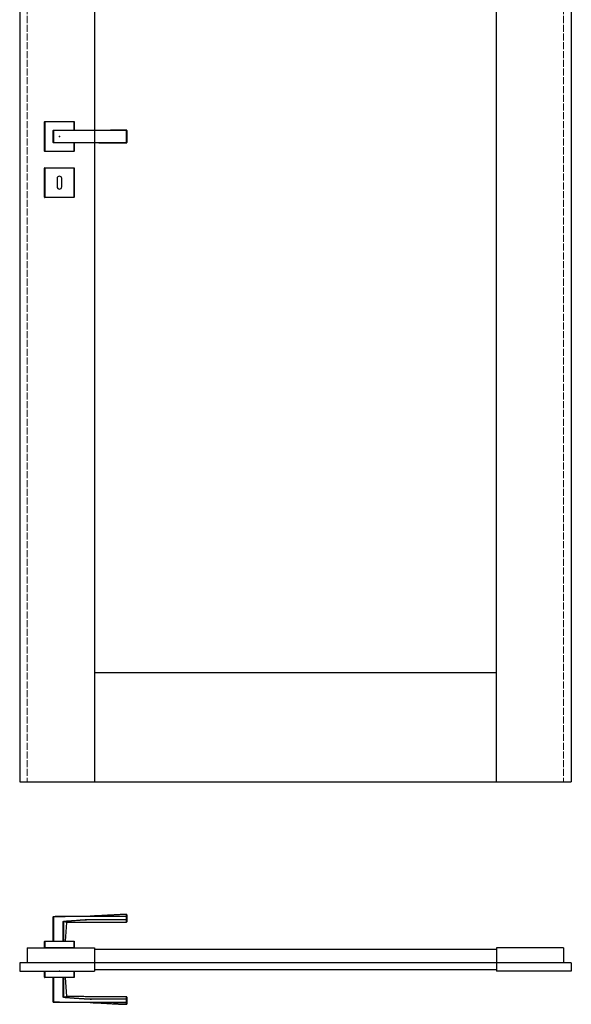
# Model space of a CAD drawing. Header units: millimetres. Extents: x 344 to 12988, y -381 to 2993.
# Tile 5 of 8: x 9044 to 9988, y -381 to 1306. Entities that reach past the tile are written whole.
import ezdxf

# ---------------------------------------------------------------- set-up
doc = ezdxf.new("R2010")
doc.units = ezdxf.units.MM
doc.linetypes.add('ACAD_ISO02W100', pattern=[15, 12, -3])
doc.layers.add('f-główna', color=7, linetype='Continuous')
doc.layers.add('f-kreskowa', color=4, linetype='ACAD_ISO02W100', lineweight=15)

msp = doc.modelspace()

# ---------------------------------------------------------------- linework, layer by layer
at = {"linetype": 'Continuous'}
for p, q in [((9086.1, 1080.5), (9086.1, 1130.5)), ((9086.6, 1130.5), (9086.1, 1130.5)), ((9086.6, 1131), (9086.6, 1130.5)), ((9086.6, 1131), (9136.6, 1131)), ((9086.6, 1130.5), (9086.6, 1080.5)), ((9136.6, 1130.5), (9086.6, 1130.5)), ((9136.6, 1131), (9136.6, 1130.5)), ((9137.1, 1130.5), (9136.6, 1130.5)), ((9136.6, 1116.5), (9136.6, 1130.5)), ((9137.1, 1130.5), (9137.1, 1116.5)), ((9086.1, 1080.5), (9086.6, 1080.5)), ((9086.6, 1080.5), (9086.6, 1080)), ((9086.6, 1080.5), (9136.6, 1080.5)), ((9136.6, 1080), (9086.6, 1080)), ((9136.6, 1080.5), (9136.6, 1094.5)), ((9137.1, 1080.5), (9136.6, 1080.5)), ((9136.6, 1080), (9136.6, 1080.5)), ((9137.1, 1094.5), (9137.1, 1080.5)), ((9086.1, 1051.5), (9086.6, 1051.5)), ((9086.1, 1001.5), (9086.1, 1051.5)), ((9086.6, 1052), (9086.6, 1051.5)), ((9086.6, 1052), (9136.6, 1052)), ((9136.6, 1051.5), (9086.6, 1051.5)), ((9086.6, 1051.5), (9086.6, 1001.5)), ((9136.6, 1052), (9136.6, 1051.5)), ((9136.6, 1001.5), (9136.6, 1051.5)), ((9137.1, 1051.5), (9136.6, 1051.5)), ((9137.1, 1051.5), (9137.1, 1001.5)), ((9107.6, 1033.5), (9107.6, 1019.5)), ((9115.6, 1019.5), (9115.6, 1033.5)), ((9086.1, 1001.5), (9086.6, 1001.5)), ((9086.6, 1001.5), (9086.6, 1001)), ((9086.6, 1001.5), (9136.6, 1001.5)), ((9136.6, 1001), (9086.6, 1001)), ((9136.6, 1001), (9136.6, 1001.5)), ((9136.6, 1001.5), (9137.1, 1001.5)), ((9101.1, -231.1), (9101.6, -231.1)), ((9101.1, -273.2), (9101.1, -231.1)), ((9101.6, -230.6), (9101.6, -231.1)), ((9101.6, -231.1), (9101.6, -273.2)), ((9226.6, -230.1), (9226.6, -230.5)), ((9227.1, -230.5), (9226.6, -230.5)), ((9226.6, -236), (9226.6, -230.5)), ((9226.6, -236.4), (9226.6, -236)), ((9227.1, -236), (9226.6, -236)), ((9227.1, -230.5), (9227.1, -236)), ((9118, -239.7), (9118.3, -239.7)), ((9119.5, -238.8), (9119.5, -239.3)), ((9086.1, -273.7), (9086.6, -273.7)), ((9086.1, -284.2), (9086.1, -273.7)), ((9086.6, -284.2), (9086.1, -284.2)), ((9086.6, -273.2), (9086.6, -273.7)), ((9086.6, -273.2), (9136.6, -273.2)), ((9136.6, -273.7), (9086.6, -273.7)), ((9086.6, -273.7), (9086.6, -284.2)), ((9136.6, -284.2), (9086.6, -284.2)), ((9136.6, -273.2), (9136.6, -273.7)), ((9136.6, -284.2), (9136.6, -273.7)), ((9136.6, -273.7), (9137.1, -273.7)), ((9137.1, -284.2), (9136.6, -284.2)), ((9137.1, -273.7), (9137.1, -284.2)), ((9086.1, -334.7), (9086.1, -324.2)), ((9086.1, -324.2), (9086.6, -324.2)), ((9086.6, -334.7), (9086.1, -334.7)), ((9086.6, -324.2), (9086.6, -334.7)), ((9086.6, -324.2), (9136.6, -324.2)), ((9086.6, -334.7), (9086.6, -335.2)), ((9086.6, -334.7), (9136.6, -334.7)), ((9136.6, -335.2), (9086.6, -335.2)), ((9101.1, -377.3), (9101.1, -335.2)), ((9101.6, -335.2), (9101.6, -377.3)), ((9136.6, -324.2), (9137.1, -324.2)), ((9136.6, -334.7), (9136.6, -324.2)), ((9137.1, -334.7), (9136.6, -334.7)), ((9136.6, -334.7), (9136.6, -335.2)), ((9137.1, -324.2), (9137.1, -334.7)), ((9118.3, -368.7), (9118, -368.7)), ((9119.5, -369.1), (9119.5, -369.6)), ((9101.1, -377.3), (9101.6, -377.3)), ((9101.6, -377.8), (9101.6, -377.3)), ((9226.6, -372), (9226.6, -372.4)), ((9226.6, -377.9), (9226.6, -372.4)), ((9227.1, -372.4), (9226.6, -372.4)), ((9226.6, -377.9), (9226.6, -378.3)), ((9227.1, -377.9), (9226.6, -377.9)), ((9227.1, -372.4), (9227.1, -377.9))]:
    msp.add_line(p, q, dxfattribs=at)
for points in [[(9101.1, 1095), (9101.1, 1095.4), (9101.1, 1095.8), (9101.1, 1096.2), (9101.1, 1096.6), (9101.1, 1097), (9101.1, 1097.4), (9101.1, 1097.8), (9101.1, 1098.2), (9101.1, 1098.6), (9101.1, 1099.1), (9101.1, 1099.5), (9101.1, 1099.9), (9101.1, 1100.3), (9101.1, 1100.7), (9101.1, 1101.2), (9101.1, 1101.6), (9101.1, 1102), (9101.1, 1102.5), (9101.1, 1102.9), (9101.1, 1103.3), (9101.1, 1103.8), (9101.1, 1104.2), (9101.1, 1104.6), (9101.1, 1105.1), (9101.1, 1105.5), (9101.1, 1105.9), (9101.1, 1106.4), (9101.1, 1106.8), (9101.1, 1107.3), (9101.1, 1107.7), (9101.1, 1108.1), (9101.1, 1108.6), (9101.1, 1109), (9101.1, 1109.4), (9101.1, 1109.8), (9101.1, 1110.3), (9101.1, 1110.7), (9101.1, 1111.1), (9101.1, 1111.5), (9101.1, 1111.9), (9101.1, 1112.4), (9101.1, 1112.8), (9101.1, 1113.2), (9101.1, 1113.6), (9101.1, 1114), (9101.1, 1114.4), (9101.1, 1114.8), (9101.1, 1115.2), (9101.1, 1115.6), (9101.1, 1116)], [(9101.6, 1116.5), (9104.1, 1116.5), (9106.6, 1116.5), (9109.1, 1116.5), (9111.6, 1116.5), (9114.1, 1116.5), (9116.6, 1116.5), (9119.1, 1116.5), (9121.6, 1116.5), (9124.1, 1116.5), (9126.6, 1116.5), (9129.1, 1116.5), (9131.6, 1116.5), (9134.1, 1116.5), (9136.6, 1116.5), (9139.1, 1116.5), (9141.6, 1116.5), (9144.1, 1116.5), (9146.6, 1116.5), (9149.1, 1116.5), (9151.6, 1116.5), (9154.1, 1116.5), (9156.6, 1116.5), (9159.1, 1116.5), (9161.6, 1116.5), (9164.1, 1116.5), (9166.6, 1116.5), (9169.1, 1116.5), (9171.6, 1116.5), (9174.1, 1116.5), (9176.6, 1116.5), (9179.1, 1116.5), (9181.6, 1116.5), (9184.1, 1116.5), (9186.6, 1116.5), (9189.1, 1116.5), (9191.6, 1116.5), (9194.1, 1116.5), (9196.6, 1116.5), (9199.1, 1116.5), (9201.6, 1116.5), (9204.1, 1116.5), (9206.6, 1116.5), (9209.1, 1116.5), (9211.6, 1116.5), (9214.1, 1116.5), (9216.6, 1116.5), (9219.1, 1116.5), (9221.6, 1116.5), (9224.1, 1116.5), (9226.6, 1116.5)], [(9226.6, 1116.2), (9224.1, 1116.2), (9221.6, 1116.2), (9219.1, 1116.2), (9216.6, 1116.2), (9214.1, 1116.2), (9211.6, 1116.2), (9209.1, 1116.2), (9206.6, 1116.2), (9204.1, 1116.2), (9201.6, 1116.2), (9199.1, 1116.2), (9196.6, 1116.1), (9194.1, 1116.1), (9191.6, 1116.1), (9189.1, 1116.1), (9186.6, 1116.1), (9184.1, 1116.1), (9181.6, 1116.1), (9179.1, 1116.1), (9176.6, 1116), (9174.1, 1116), (9171.6, 1116), (9169.1, 1116), (9166.6, 1116), (9164.1, 1116), (9161.6, 1116), (9159.1, 1116), (9156.6, 1116), (9154.1, 1116), (9151.6, 1116), (9149.1, 1115.9), (9146.6, 1115.9), (9144.1, 1115.9), (9141.6, 1115.9), (9139.1, 1115.9), (9136.6, 1115.9), (9134.1, 1115.9), (9131.6, 1115.9), (9129.1, 1115.9), (9126.6, 1115.8), (9124.1, 1115.8), (9121.6, 1115.8), (9119.1, 1115.8), (9116.6, 1115.8), (9114.1, 1115.8), (9111.6, 1115.8), (9109.1, 1115.8), (9106.6, 1115.8), (9104.1, 1115.8), (9101.6, 1115.8)], [(9101.6, 1115.8), (9101.6, 1115.4), (9101.6, 1115), (9101.6, 1114.6), (9101.6, 1114.2), (9101.6, 1113.8), (9101.6, 1113.4), (9101.6, 1113), (9101.6, 1112.6), (9101.6, 1112.2), (9101.6, 1111.8), (9101.6, 1111.4), (9101.6, 1111), (9101.6, 1110.6), (9101.6, 1110.2), (9101.6, 1109.7), (9101.6, 1109.3), (9101.6, 1108.9), (9101.6, 1108.5), (9101.6, 1108.1), (9101.6, 1107.6), (9101.6, 1107.2), (9101.6, 1106.8), (9101.6, 1106.4), (9101.6, 1105.9), (9101.6, 1105.5), (9101.6, 1105.1), (9101.6, 1104.6), (9101.6, 1104.2), (9101.6, 1103.8), (9101.6, 1103.4), (9101.6, 1102.9), (9101.6, 1102.5), (9101.6, 1102.1), (9101.6, 1101.7), (9101.6, 1101.3), (9101.6, 1100.9), (9101.6, 1100.4), (9101.6, 1100), (9101.6, 1099.6), (9101.6, 1099.2), (9101.6, 1098.8), (9101.6, 1098.4), (9101.6, 1098), (9101.6, 1097.6), (9101.6, 1097.2), (9101.6, 1096.8), (9101.6, 1096.4), (9101.6, 1096), (9101.6, 1095.6), (9101.6, 1095.2)], [(9226.6, 1094.8), (9226.6, 1095.1), (9226.6, 1095.5), (9226.6, 1096), (9226.6, 1096.4), (9226.6, 1096.8), (9226.6, 1097.2), (9226.6, 1097.6), (9226.6, 1098), (9226.6, 1098.5), (9226.6, 1098.9), (9226.6, 1099.3), (9226.6, 1099.7), (9226.6, 1100.2), (9226.6, 1100.6), (9226.6, 1101), (9226.6, 1101.5), (9226.6, 1101.9), (9226.6, 1102.4), (9226.6, 1102.8), (9226.6, 1103.2), (9226.6, 1103.7), (9226.6, 1104.1), (9226.6, 1104.6), (9226.6, 1105), (9226.6, 1105.5), (9226.6, 1105.9), (9226.6, 1106.4), (9226.6, 1106.8), (9226.6, 1107.3), (9226.6, 1107.7), (9226.6, 1108.2), (9226.6, 1108.6), (9226.6, 1109.1), (9226.6, 1109.5), (9226.6, 1109.9), (9226.6, 1110.4), (9226.6, 1110.8), (9226.6, 1111.2), (9226.6, 1111.7), (9226.6, 1112.1), (9226.6, 1112.5), (9226.6, 1113), (9226.6, 1113.4), (9226.6, 1113.8), (9226.6, 1114.2), (9226.6, 1114.6), (9226.6, 1115), (9226.6, 1115.5), (9226.6, 1115.9), (9226.6, 1116.2)], [(9227.1, 1116), (9227.1, 1115.6), (9227.1, 1115.2), (9227.1, 1114.8), (9227.1, 1114.4), (9227.1, 1114), (9227.1, 1113.6), (9227.1, 1113.2), (9227.1, 1112.8), (9227.1, 1112.4), (9227.1, 1112), (9227.1, 1111.5), (9227.1, 1111.1), (9227.1, 1110.7), (9227.1, 1110.3), (9227.1, 1109.8), (9227.1, 1109.4), (9227.1, 1109), (9227.1, 1108.6), (9227.1, 1108.1), (9227.1, 1107.7), (9227.1, 1107.3), (9227.1, 1106.8), (9227.1, 1106.4), (9227.1, 1105.9), (9227.1, 1105.5), (9227.1, 1105.1), (9227.1, 1104.6), (9227.1, 1104.2), (9227.1, 1103.7), (9227.1, 1103.3), (9227.1, 1102.9), (9227.1, 1102.4), (9227.1, 1102), (9227.1, 1101.6), (9227.1, 1101.2), (9227.1, 1100.7), (9227.1, 1100.3), (9227.1, 1099.9), (9227.1, 1099.5), (9227.1, 1099), (9227.1, 1098.6), (9227.1, 1098.2), (9227.1, 1097.8), (9227.1, 1097.4), (9227.1, 1097), (9227.1, 1096.6), (9227.1, 1096.2), (9227.1, 1095.8), (9227.1, 1095.4), (9227.1, 1095)], [(9101.6, 1095.2), (9104.1, 1095.2), (9106.6, 1095.2), (9109.1, 1095.2), (9111.6, 1095.2), (9114.1, 1095.2), (9116.6, 1095.2), (9119.1, 1095.2), (9121.6, 1095.2), (9124.1, 1095.2), (9126.6, 1095.2), (9129.1, 1095.1), (9131.6, 1095.1), (9134.1, 1095.1), (9136.6, 1095.1), (9139.1, 1095.1), (9141.6, 1095.1), (9144.1, 1095.1), (9146.6, 1095.1), (9149.1, 1095.1), (9151.6, 1095), (9154.1, 1095), (9156.6, 1095), (9159.1, 1095), (9161.6, 1095), (9164.1, 1095), (9166.6, 1095), (9169.1, 1095), (9171.6, 1095), (9174.1, 1095), (9176.6, 1095), (9179.1, 1094.9), (9181.6, 1094.9), (9184.1, 1094.9), (9186.6, 1094.9), (9189.1, 1094.9), (9191.6, 1094.9), (9194.1, 1094.9), (9196.6, 1094.9), (9199.1, 1094.8), (9201.6, 1094.8), (9204.1, 1094.8), (9206.6, 1094.8), (9209.1, 1094.8), (9211.6, 1094.8), (9214.1, 1094.8), (9216.6, 1094.8), (9219.1, 1094.8), (9221.6, 1094.8), (9224.1, 1094.8), (9226.6, 1094.8)], [(9226.6, 1094.5), (9224.1, 1094.5), (9221.6, 1094.5), (9219.1, 1094.5), (9216.6, 1094.5), (9214.1, 1094.5), (9211.6, 1094.5), (9209.1, 1094.5), (9206.6, 1094.5), (9204.1, 1094.5), (9201.6, 1094.5), (9199.1, 1094.5), (9196.6, 1094.5), (9194.1, 1094.5), (9191.6, 1094.5), (9189.1, 1094.5), (9186.6, 1094.5), (9184.1, 1094.5), (9181.6, 1094.5), (9179.1, 1094.5), (9176.6, 1094.5), (9174.1, 1094.5), (9171.6, 1094.5), (9169.1, 1094.5), (9166.6, 1094.5), (9164.1, 1094.5), (9161.6, 1094.5), (9159.1, 1094.5), (9156.6, 1094.5), (9154.1, 1094.5), (9151.6, 1094.5), (9149.1, 1094.5), (9146.6, 1094.5), (9144.1, 1094.5), (9141.6, 1094.5), (9139.1, 1094.5), (9136.6, 1094.5), (9134.1, 1094.5), (9131.6, 1094.5), (9129.1, 1094.5), (9126.6, 1094.5), (9124.1, 1094.5), (9121.6, 1094.5), (9119.1, 1094.5), (9116.6, 1094.5), (9114.1, 1094.5), (9111.6, 1094.5), (9109.1, 1094.5), (9106.6, 1094.5), (9104.1, 1094.5), (9101.6, 1094.5)], [(9101.6, -230.6), (9104.1, -230.6), (9106.6, -230.6), (9109.1, -230.6), (9111.6, -230.6), (9114.1, -230.5), (9116.6, -230.5), (9119.1, -230.5), (9121.6, -230.5), (9124.1, -230.4), (9126.6, -230.4), (9129.1, -230.4), (9131.6, -230.4), (9134.1, -230.4), (9136.6, -230.3), (9139.1, -230.3), (9141.6, -230.3), (9144.1, -230.3), (9146.6, -230.3), (9149.1, -230.3), (9151.6, -230.2), (9154.1, -230.2), (9156.6, -230.2), (9159.1, -230.2), (9161.6, -230.2), (9164.1, -230.2), (9166.6, -230.2), (9169.1, -230.2), (9171.6, -230.2), (9174.1, -230.2), (9176.6, -230.2), (9179.1, -230.2), (9181.6, -230.1), (9184.1, -230.1), (9186.6, -230.1), (9189.1, -230.1), (9191.6, -230.1), (9194.1, -230.1), (9196.6, -230.1), (9199.1, -230.1), (9201.6, -230.1), (9204.1, -230.1), (9206.6, -230.1), (9209.1, -230.1), (9211.6, -230.1), (9214.1, -230.1), (9216.6, -230.1), (9219.1, -230.1), (9221.6, -230.1), (9224.1, -230.1), (9226.6, -230.1)], [(9226.6, -230.5), (9224.1, -230.5), (9221.6, -230.5), (9219.1, -230.5), (9216.6, -230.5), (9214.1, -230.5), (9211.6, -230.5), (9209.1, -230.5), (9206.6, -230.5), (9204.1, -230.5), (9201.6, -230.6), (9199.1, -230.6), (9196.6, -230.6), (9194.1, -230.6), (9191.6, -230.6), (9189.1, -230.6), (9186.6, -230.6), (9184.1, -230.6), (9181.6, -230.6), (9179.1, -230.6), (9176.6, -230.7), (9174.1, -230.7), (9171.6, -230.7), (9169.1, -230.7), (9166.6, -230.7), (9164.1, -230.7), (9161.6, -230.7), (9159.1, -230.7), (9156.6, -230.7), (9154.1, -230.7), (9151.6, -230.7), (9149.1, -230.8), (9146.6, -230.8), (9144.1, -230.8), (9141.6, -230.8), (9139.1, -230.8), (9136.6, -230.8), (9134.1, -230.8), (9131.6, -230.9), (9129.1, -230.9), (9126.6, -230.9), (9124.1, -230.9), (9121.6, -230.9), (9119.1, -231), (9116.6, -231), (9114.1, -231), (9111.6, -231), (9109.1, -231), (9106.6, -231), (9104.1, -231), (9101.6, -231.1)], [(9119.5, -238.8), (9121.6, -238.6), (9123.7, -238.5), (9125.9, -238.4), (9128, -238.2), (9130.2, -238), (9132.3, -237.9), (9134.4, -237.7), (9136.6, -237.6), (9138.7, -237.4), (9140.9, -237.3), (9143, -237.1), (9145.1, -237), (9147.3, -236.8), (9149.4, -236.7), (9151.6, -236.6), (9153.7, -236.4), (9155.8, -236.3), (9158, -236.2), (9160.1, -236.1), (9162.3, -236), (9164.4, -236), (9166.6, -236), (9168.7, -236), (9170.8, -236), (9173, -236), (9175.1, -236), (9177.3, -236), (9179.4, -236), (9181.6, -236), (9183.7, -236), (9185.9, -236), (9188, -236), (9190.2, -236), (9192.3, -236), (9194.5, -236), (9196.6, -236), (9198.7, -236), (9200.9, -236), (9203, -236), (9205.2, -236), (9207.3, -236), (9209.5, -236), (9211.6, -236), (9213.8, -236), (9215.9, -236), (9218.1, -236), (9220.2, -236), (9222.4, -236), (9224.5, -236), (9226.6, -236)], [(9226.6, -227.2), (9225.4, -227.3), (9224.1, -227.3), (9222.9, -227.3), (9221.6, -227.4), (9220.4, -227.4), (9219.1, -227.5), (9217.9, -227.5), (9216.6, -227.5), (9215.4, -227.6), (9214.1, -227.7), (9212.9, -227.7), (9211.6, -227.8), (9210.4, -227.8), (9209.1, -227.9), (9207.9, -228), (9206.6, -228), (9205.4, -228.1), (9204.1, -228.2), (9202.9, -228.2), (9201.6, -228.3), (9200.4, -228.4), (9199.1, -228.5), (9197.9, -228.5), (9196.6, -228.6), (9195.4, -228.7), (9194.1, -228.7), (9192.9, -228.8), (9191.6, -228.9), (9190.4, -229), (9189.1, -229), (9187.9, -229.1), (9186.6, -229.2), (9185.4, -229.3), (9184.1, -229.3), (9182.9, -229.4), (9181.6, -229.5), (9180.4, -229.5), (9179.1, -229.6), (9177.9, -229.7), (9176.6, -229.7), (9175.4, -229.8), (9174.1, -229.8), (9172.9, -229.9), (9171.6, -229.9), (9170.4, -230), (9169.1, -230), (9167.9, -230.1), (9166.6, -230.1), (9165.4, -230.2), (9164.1, -230.2)], [(9226.6, -230.1), (9226.6, -229.9), (9226.6, -229.8), (9226.6, -229.7), (9226.6, -229.6), (9226.6, -229.5), (9226.6, -229.4), (9226.6, -229.3), (9226.6, -229.2), (9226.6, -229.1), (9226.6, -229), (9226.6, -229), (9226.6, -228.9), (9226.6, -228.8), (9226.6, -228.7), (9226.6, -228.6), (9226.6, -228.5), (9226.6, -228.5), (9226.6, -228.4), (9226.6, -228.3), (9226.6, -228.2), (9226.6, -228.2), (9226.6, -228.1), (9226.6, -228), (9226.6, -228), (9226.6, -227.9), (9226.6, -227.9), (9226.6, -227.8), (9226.6, -227.8), (9226.6, -227.7), (9226.6, -227.7), (9226.6, -227.6), (9226.6, -227.6), (9226.6, -227.5), (9226.6, -227.5), (9226.6, -227.5), (9226.6, -227.4), (9226.6, -227.4), (9226.6, -227.4), (9226.6, -227.4), (9226.6, -227.3), (9226.6, -227.3), (9226.6, -227.3), (9226.6, -227.3), (9226.6, -227.3), (9226.6, -227.2), (9226.6, -227.2), (9226.6, -227.2), (9226.6, -227.2), (9226.6, -227.2), (9226.6, -227.2)], [(9227.1, -227.7), (9227.1, -227.7), (9227.1, -227.7), (9227.1, -227.7), (9227.1, -227.7), (9227.1, -227.7), (9227.1, -227.8), (9227.1, -227.8), (9227.1, -227.8), (9227.1, -227.8), (9227.1, -227.8), (9227.1, -227.8), (9227.1, -227.9), (9227.1, -227.9), (9227.1, -227.9), (9227.1, -228), (9227.1, -228), (9227.1, -228), (9227.1, -228.1), (9227.1, -228.1), (9227.1, -228.2), (9227.1, -228.2), (9227.1, -228.3), (9227.1, -228.3), (9227.1, -228.4), (9227.1, -228.4), (9227.1, -228.5), (9227.1, -228.5), (9227.1, -228.6), (9227.1, -228.7), (9227.1, -228.7), (9227.1, -228.8), (9227.1, -228.9), (9227.1, -228.9), (9227.1, -229), (9227.1, -229.1), (9227.1, -229.2), (9227.1, -229.2), (9227.1, -229.3), (9227.1, -229.4), (9227.1, -229.5), (9227.1, -229.6), (9227.1, -229.7), (9227.1, -229.8), (9227.1, -229.9), (9227.1, -230), (9227.1, -230.1), (9227.1, -230.2), (9227.1, -230.3), (9227.1, -230.4), (9227.1, -230.5)], [(9227.1, -236), (9227.1, -236.1), (9227.1, -236.2), (9227.1, -236.4), (9227.1, -236.5), (9227.1, -236.7), (9227.1, -236.8), (9227.1, -236.9), (9227.1, -237), (9227.1, -237.2), (9227.1, -237.3), (9227.1, -237.4), (9227.1, -237.5), (9227.1, -237.6), (9227.1, -237.7), (9227.1, -237.8), (9227.1, -237.9), (9227.1, -238), (9227.1, -238.1), (9227.1, -238.2), (9227.1, -238.3), (9227.1, -238.4), (9227.1, -238.5), (9227.1, -238.6), (9227.1, -238.7), (9227.1, -238.7), (9227.1, -238.8), (9227.1, -238.9), (9227.1, -239), (9227.1, -239), (9227.1, -239.1), (9227.1, -239.1), (9227.1, -239.2), (9227.1, -239.2), (9227.1, -239.3), (9227.1, -239.3), (9227.1, -239.4), (9227.1, -239.4), (9227.1, -239.5), (9227.1, -239.5), (9227.1, -239.5), (9227.1, -239.6), (9227.1, -239.6), (9227.1, -239.6), (9227.1, -239.6), (9227.1, -239.7), (9227.1, -239.7), (9227.1, -239.7), (9227.1, -239.7), (9227.1, -239.7), (9227.1, -239.7)], [(9117.9, -273.2), (9117.9, -272.5), (9117.9, -271.9), (9117.9, -271.2), (9117.9, -270.5), (9117.9, -269.9), (9117.9, -269.2), (9117.9, -268.5), (9117.9, -267.8), (9117.9, -267.2), (9117.9, -266.5), (9117.9, -265.8), (9117.9, -265.2), (9117.9, -264.5), (9117.9, -263.8), (9117.9, -263.2), (9117.9, -262.5), (9117.9, -261.8), (9117.9, -261.1), (9117.9, -260.5), (9117.9, -259.8), (9117.9, -259.1), (9118, -258.5), (9118, -257.8), (9118, -257.1), (9118, -256.5), (9118, -255.8), (9118, -255.1), (9118, -254.4), (9118, -253.8), (9118, -253.1), (9118, -252.4), (9118, -251.8), (9118, -251.1), (9118, -250.4), (9118, -249.8), (9118, -249.1), (9118, -248.4), (9118, -247.7), (9118, -247.1), (9118, -246.4), (9118, -245.7), (9118, -245.1), (9118, -244.4), (9118, -243.7), (9118, -243.1), (9118, -242.4), (9118, -241.7), (9118, -241.1), (9118, -240.4), (9118, -239.7)], [(9118, -239.7), (9118, -239.7), (9118, -239.6), (9118, -239.6), (9118, -239.6), (9118, -239.5), (9118.1, -239.5), (9118.1, -239.5), (9118.1, -239.4), (9118.1, -239.4), (9118.1, -239.4), (9118.2, -239.3), (9118.2, -239.3), (9118.2, -239.3), (9118.2, -239.3), (9118.3, -239.2), (9118.3, -239.2), (9118.3, -239.2), (9118.3, -239.2), (9118.4, -239.1), (9118.4, -239.1), (9118.4, -239.1), (9118.5, -239.1), (9118.5, -239.1), (9118.5, -239), (9118.6, -239), (9118.6, -239), (9118.6, -239), (9118.7, -239), (9118.7, -239), (9118.7, -238.9), (9118.8, -238.9), (9118.8, -238.9), (9118.8, -238.9), (9118.9, -238.9), (9118.9, -238.9), (9119, -238.9), (9119, -238.9), (9119, -238.9), (9119.1, -238.8), (9119.1, -238.8), (9119.1, -238.8), (9119.2, -238.8), (9119.2, -238.8), (9119.2, -238.8), (9119.3, -238.8), (9119.3, -238.8), (9119.4, -238.8), (9119.4, -238.8), (9119.4, -238.8), (9119.5, -238.8)], [(9118.3, -239.7), (9118.3, -239.7), (9118.3, -239.7), (9118.3, -239.6), (9118.3, -239.6), (9118.3, -239.6), (9118.3, -239.6), (9118.4, -239.5), (9118.4, -239.5), (9118.4, -239.5), (9118.4, -239.5), (9118.5, -239.5), (9118.5, -239.5), (9118.5, -239.5), (9118.5, -239.4), (9118.6, -239.4), (9118.6, -239.4), (9118.6, -239.4), (9118.6, -239.4), (9118.7, -239.4), (9118.7, -239.4), (9118.7, -239.4), (9118.7, -239.4), (9118.8, -239.4), (9118.8, -239.4), (9118.8, -239.4), (9118.8, -239.4), (9118.9, -239.3), (9118.9, -239.3), (9118.9, -239.3), (9119, -239.3), (9119, -239.3), (9119, -239.3), (9119, -239.3), (9119.1, -239.3), (9119.1, -239.3), (9119.1, -239.3), (9119.1, -239.3), (9119.2, -239.3), (9119.2, -239.3), (9119.2, -239.3), (9119.3, -239.3), (9119.3, -239.3), (9119.3, -239.3), (9119.3, -239.3), (9119.4, -239.3), (9119.4, -239.3), (9119.4, -239.3), (9119.4, -239.3), (9119.5, -239.3), (9119.5, -239.3)], [(9124.4, -240.8), (9124.4, -240.8), (9124.3, -240.8), (9124.3, -240.8), (9124.3, -240.8), (9124.3, -240.7), (9124.3, -240.7), (9124.2, -240.7), (9124.2, -240.7), (9124.1, -240.7), (9124.1, -240.7), (9124, -240.7), (9124, -240.6), (9123.9, -240.6), (9123.9, -240.6), (9123.8, -240.6), (9123.7, -240.6), (9123.6, -240.5), (9123.5, -240.5), (9123.4, -240.5), (9123.3, -240.4), (9123.2, -240.4), (9123.1, -240.4), (9123, -240.4), (9122.9, -240.3), (9122.8, -240.3), (9122.6, -240.3), (9122.5, -240.2), (9122.4, -240.2), (9122.2, -240.2), (9122.1, -240.1), (9121.9, -240.1), (9121.8, -240.1), (9121.6, -240.1), (9121.4, -240), (9121.3, -240), (9121.1, -240), (9120.9, -239.9), (9120.7, -239.9), (9120.5, -239.9), (9120.4, -239.9), (9120.2, -239.8), (9120, -239.8), (9119.8, -239.8), (9119.6, -239.8), (9119.4, -239.8), (9119.1, -239.8), (9118.9, -239.7), (9118.7, -239.7), (9118.5, -239.7), (9118.3, -239.7)], [(9118.3, -239.7), (9118.3, -240.4), (9118.3, -241.1), (9118.3, -241.7), (9118.3, -242.4), (9118.3, -243.1), (9118.3, -243.7), (9118.3, -244.4), (9118.3, -245.1), (9118.3, -245.7), (9118.3, -246.4), (9118.3, -247.1), (9118.3, -247.7), (9118.3, -248.4), (9118.3, -249.1), (9118.3, -249.8), (9118.3, -250.4), (9118.3, -251.1), (9118.3, -251.8), (9118.3, -252.4), (9118.3, -253.1), (9118.3, -253.8), (9118.3, -254.4), (9118.3, -255.1), (9118.3, -255.8), (9118.3, -256.5), (9118.3, -257.1), (9118.3, -257.8), (9118.3, -258.5), (9118.3, -259.1), (9118.3, -259.8), (9118.3, -260.5), (9118.3, -261.1), (9118.3, -261.8), (9118.3, -262.5), (9118.3, -263.2), (9118.3, -263.8), (9118.3, -264.5), (9118.3, -265.2), (9118.3, -265.8), (9118.3, -266.5), (9118.3, -267.2), (9118.3, -267.8), (9118.3, -268.5), (9118.3, -269.2), (9118.3, -269.9), (9118.3, -270.5), (9118.3, -271.2), (9118.3, -271.9), (9118.3, -272.5), (9118.3, -273.2)], [(9226.6, -236.4), (9224.5, -236.4), (9222.4, -236.4), (9220.2, -236.4), (9218.1, -236.4), (9215.9, -236.4), (9213.8, -236.4), (9211.6, -236.4), (9209.5, -236.4), (9207.3, -236.4), (9205.2, -236.4), (9203, -236.4), (9200.9, -236.4), (9198.8, -236.4), (9196.6, -236.4), (9194.5, -236.4), (9192.3, -236.4), (9190.2, -236.4), (9188, -236.4), (9185.9, -236.4), (9183.7, -236.4), (9181.6, -236.4), (9179.4, -236.4), (9177.3, -236.4), (9175.2, -236.4), (9173, -236.4), (9170.9, -236.4), (9168.7, -236.4), (9166.6, -236.3), (9164.4, -236.3), (9162.3, -236.4), (9160.1, -236.5), (9158, -236.6), (9155.9, -236.7), (9153.7, -236.8), (9151.6, -237), (9149.4, -237.1), (9147.3, -237.2), (9145.2, -237.4), (9143, -237.5), (9140.9, -237.7), (9138.7, -237.9), (9136.6, -238), (9134.5, -238.2), (9132.3, -238.4), (9130.2, -238.5), (9128.1, -238.7), (9125.9, -238.8), (9123.8, -239), (9121.6, -239.1), (9119.5, -239.3)], [(9119.5, -239.3), (9119.7, -239.3), (9119.9, -239.3), (9120.1, -239.3), (9120.3, -239.3), (9120.5, -239.4), (9120.7, -239.4), (9120.8, -239.4), (9121, -239.4), (9121.2, -239.5), (9121.4, -239.5), (9121.5, -239.5), (9121.7, -239.5), (9121.9, -239.6), (9122, -239.6), (9122.2, -239.6), (9122.3, -239.6), (9122.5, -239.7), (9122.6, -239.7), (9122.7, -239.7), (9122.9, -239.8), (9123, -239.8), (9123.1, -239.8), (9123.2, -239.8), (9123.4, -239.9), (9123.5, -239.9), (9123.6, -239.9), (9123.7, -240), (9123.8, -240), (9123.9, -240), (9124, -240), (9124.1, -240.1), (9124.1, -240.1), (9124.2, -240.1), (9124.3, -240.1), (9124.4, -240.1), (9124.4, -240.2), (9124.5, -240.2), (9124.5, -240.2), (9124.6, -240.2), (9124.6, -240.2), (9124.7, -240.2), (9124.7, -240.3), (9124.8, -240.3), (9124.8, -240.3), (9124.8, -240.3), (9124.8, -240.3), (9124.8, -240.3), (9124.9, -240.3), (9124.9, -240.3), (9124.9, -240.3)], [(9122, -273.2), (9124.4, -240.8)], [(9124.4, -240.8), (9124.4, -240.7), (9124.4, -240.7), (9124.4, -240.7), (9124.4, -240.7), (9124.4, -240.7), (9124.4, -240.7), (9124.4, -240.7), (9124.4, -240.6), (9124.4, -240.6), (9124.4, -240.6), (9124.4, -240.6), (9124.4, -240.6), (9124.4, -240.6), (9124.4, -240.6), (9124.4, -240.5), (9124.4, -240.5), (9124.4, -240.5), (9124.5, -240.5), (9124.5, -240.5), (9124.5, -240.5), (9124.5, -240.5), (9124.5, -240.5), (9124.5, -240.5), (9124.5, -240.4), (9124.5, -240.4), (9124.5, -240.4), (9124.5, -240.4), (9124.6, -240.4), (9124.6, -240.4), (9124.6, -240.4), (9124.6, -240.4), (9124.6, -240.4), (9124.6, -240.4), (9124.6, -240.4), (9124.6, -240.3), (9124.7, -240.3), (9124.7, -240.3), (9124.7, -240.3), (9124.7, -240.3), (9124.7, -240.3), (9124.7, -240.3), (9124.7, -240.3), (9124.8, -240.3), (9124.8, -240.3), (9124.8, -240.3), (9124.8, -240.3), (9124.8, -240.3), (9124.8, -240.3), (9124.8, -240.3), (9124.9, -240.3)], [(9124.9, -240.3), (9126.9, -240.3), (9128.9, -240.3), (9131, -240.3), (9133, -240.3), (9135, -240.3), (9137.1, -240.3), (9139.1, -240.3), (9141.1, -240.3), (9143.2, -240.3), (9145.2, -240.3), (9147.2, -240.3), (9149.3, -240.3), (9151.3, -240.3), (9153.4, -240.3), (9155.4, -240.2), (9157.4, -240.2), (9159.5, -240.2), (9161.5, -240.2), (9163.5, -240.2), (9165.6, -240.2), (9167.6, -240.2), (9169.6, -240.2), (9171.7, -240.2), (9173.7, -240.2), (9175.7, -240.2), (9177.8, -240.2), (9179.8, -240.2), (9181.9, -240.2), (9183.9, -240.2), (9185.9, -240.2), (9188, -240.2), (9190, -240.2), (9192, -240.2), (9194.1, -240.2), (9196.1, -240.2), (9198.1, -240.2), (9200.2, -240.2), (9202.2, -240.2), (9204.2, -240.2), (9206.3, -240.2), (9208.3, -240.2), (9210.4, -240.2), (9212.4, -240.2), (9214.4, -240.2), (9216.5, -240.2), (9218.5, -240.2), (9220.5, -240.2), (9222.6, -240.2), (9224.6, -240.2), (9226.6, -240.2)], [(9226.6, -240.2), (9226.6, -240.2), (9226.6, -240.2), (9226.6, -240.2), (9226.6, -240.2), (9226.6, -240.2), (9226.6, -240.1), (9226.6, -240.1), (9226.6, -240.1), (9226.6, -240.1), (9226.6, -240), (9226.6, -240), (9226.6, -240), (9226.6, -239.9), (9226.6, -239.9), (9226.6, -239.8), (9226.6, -239.8), (9226.6, -239.7), (9226.6, -239.7), (9226.6, -239.6), (9226.6, -239.6), (9226.6, -239.5), (9226.6, -239.4), (9226.6, -239.4), (9226.6, -239.3), (9226.6, -239.2), (9226.6, -239.1), (9226.6, -239), (9226.6, -239), (9226.6, -238.9), (9226.6, -238.8), (9226.6, -238.7), (9226.6, -238.6), (9226.6, -238.5), (9226.6, -238.4), (9226.6, -238.3), (9226.6, -238.2), (9226.6, -238.1), (9226.6, -237.9), (9226.6, -237.8), (9226.6, -237.7), (9226.6, -237.6), (9226.6, -237.5), (9226.6, -237.3), (9226.6, -237.2), (9226.6, -237.1), (9226.6, -236.9), (9226.6, -236.8), (9226.6, -236.6), (9226.6, -236.5), (9226.6, -236.4)], [(9118, -368.7), (9118, -368), (9118, -367.3), (9118, -366.7), (9118, -366), (9118, -365.3), (9118, -364.7), (9118, -364), (9118, -363.3), (9118, -362.7), (9118, -362), (9118, -361.3), (9118, -360.7), (9118, -360), (9118, -359.3), (9118, -358.6), (9118, -358), (9118, -357.3), (9118, -356.6), (9118, -356), (9118, -355.3), (9118, -354.6), (9118, -354), (9118, -353.3), (9118, -352.6), (9118, -351.9), (9118, -351.3), (9118, -350.6), (9118, -349.9), (9117.9, -349.3), (9117.9, -348.6), (9117.9, -347.9), (9117.9, -347.3), (9117.9, -346.6), (9117.9, -345.9), (9117.9, -345.2), (9117.9, -344.6), (9117.9, -343.9), (9117.9, -343.2), (9117.9, -342.6), (9117.9, -341.9), (9117.9, -341.2), (9117.9, -340.6), (9117.9, -339.9), (9117.9, -339.2), (9117.9, -338.5), (9117.9, -337.9), (9117.9, -337.2), (9117.9, -336.5), (9117.9, -335.9), (9117.9, -335.2)], [(9118.3, -335.2), (9118.3, -335.9), (9118.3, -336.5), (9118.3, -337.2), (9118.3, -337.9), (9118.3, -338.5), (9118.3, -339.2), (9118.3, -339.9), (9118.3, -340.6), (9118.3, -341.2), (9118.3, -341.9), (9118.3, -342.6), (9118.3, -343.2), (9118.3, -343.9), (9118.3, -344.6), (9118.3, -345.2), (9118.3, -345.9), (9118.3, -346.6), (9118.3, -347.3), (9118.3, -347.9), (9118.3, -348.6), (9118.3, -349.3), (9118.3, -349.9), (9118.3, -350.6), (9118.3, -351.3), (9118.3, -351.9), (9118.3, -352.6), (9118.3, -353.3), (9118.3, -354), (9118.3, -354.6), (9118.3, -355.3), (9118.3, -356), (9118.3, -356.6), (9118.3, -357.3), (9118.3, -358), (9118.3, -358.6), (9118.3, -359.3), (9118.3, -360), (9118.3, -360.7), (9118.3, -361.3), (9118.3, -362), (9118.3, -362.7), (9118.3, -363.3), (9118.3, -364), (9118.3, -364.7), (9118.3, -365.3), (9118.3, -366), (9118.3, -366.7), (9118.3, -367.3), (9118.3, -368), (9118.3, -368.7)], [(9124.4, -367.6), (9122, -335.2)], [(9119.5, -369.6), (9119.4, -369.6), (9119.4, -369.6), (9119.4, -369.6), (9119.3, -369.6), (9119.3, -369.6), (9119.2, -369.6), (9119.2, -369.6), (9119.2, -369.6), (9119.1, -369.6), (9119.1, -369.6), (9119.1, -369.6), (9119, -369.5), (9119, -369.5), (9119, -369.5), (9118.9, -369.5), (9118.9, -369.5), (9118.9, -369.5), (9118.8, -369.5), (9118.8, -369.5), (9118.7, -369.5), (9118.7, -369.4), (9118.7, -369.4), (9118.6, -369.4), (9118.6, -369.4), (9118.6, -369.4), (9118.5, -369.4), (9118.5, -369.3), (9118.5, -369.3), (9118.4, -369.3), (9118.4, -369.3), (9118.4, -369.3), (9118.3, -369.2), (9118.3, -369.2), (9118.3, -369.2), (9118.3, -369.2), (9118.2, -369.2), (9118.2, -369.1), (9118.2, -369.1), (9118.2, -369.1), (9118.1, -369), (9118.1, -369), (9118.1, -369), (9118.1, -368.9), (9118.1, -368.9), (9118, -368.9), (9118, -368.8), (9118, -368.8), (9118, -368.8), (9118, -368.7), (9118, -368.7)], [(9118.3, -368.7), (9118.5, -368.7), (9118.7, -368.7), (9118.9, -368.7), (9119.1, -368.6), (9119.4, -368.6), (9119.6, -368.6), (9119.8, -368.6), (9120, -368.6), (9120.2, -368.6), (9120.4, -368.5), (9120.5, -368.5), (9120.7, -368.5), (9120.9, -368.5), (9121.1, -368.4), (9121.3, -368.4), (9121.4, -368.4), (9121.6, -368.3), (9121.8, -368.3), (9121.9, -368.3), (9122.1, -368.3), (9122.2, -368.2), (9122.4, -368.2), (9122.5, -368.2), (9122.6, -368.1), (9122.8, -368.1), (9122.9, -368.1), (9123, -368), (9123.1, -368), (9123.2, -368), (9123.3, -368), (9123.4, -367.9), (9123.5, -367.9), (9123.6, -367.9), (9123.7, -367.8), (9123.8, -367.8), (9123.9, -367.8), (9123.9, -367.8), (9124, -367.8), (9124, -367.7), (9124.1, -367.7), (9124.1, -367.7), (9124.2, -367.7), (9124.2, -367.7), (9124.3, -367.7), (9124.3, -367.7), (9124.3, -367.6), (9124.3, -367.6), (9124.3, -367.6), (9124.4, -367.6), (9124.4, -367.6)], [(9119.5, -369.1), (9119.5, -369.1), (9119.4, -369.1), (9119.4, -369.1), (9119.4, -369.1), (9119.4, -369.1), (9119.3, -369.1), (9119.3, -369.1), (9119.3, -369.1), (9119.3, -369.1), (9119.2, -369.1), (9119.2, -369.1), (9119.2, -369.1), (9119.1, -369.1), (9119.1, -369.1), (9119.1, -369.1), (9119.1, -369.1), (9119, -369.1), (9119, -369.1), (9119, -369.1), (9119, -369.1), (9118.9, -369.1), (9118.9, -369.1), (9118.9, -369.1), (9118.8, -369), (9118.8, -369), (9118.8, -369), (9118.8, -369), (9118.7, -369), (9118.7, -369), (9118.7, -369), (9118.7, -369), (9118.6, -369), (9118.6, -369), (9118.6, -369), (9118.6, -369), (9118.5, -369), (9118.5, -368.9), (9118.5, -368.9), (9118.5, -368.9), (9118.4, -368.9), (9118.4, -368.9), (9118.4, -368.9), (9118.4, -368.9), (9118.3, -368.8), (9118.3, -368.8), (9118.3, -368.8), (9118.3, -368.8), (9118.3, -368.7), (9118.3, -368.7), (9118.3, -368.7)], [(9124.9, -368.1), (9124.9, -368.1), (9124.8, -368.1), (9124.8, -368.1), (9124.8, -368.1), (9124.8, -368.1), (9124.8, -368.1), (9124.7, -368.1), (9124.7, -368.1), (9124.7, -368.2), (9124.6, -368.2), (9124.6, -368.2), (9124.5, -368.2), (9124.5, -368.2), (9124.4, -368.2), (9124.3, -368.3), (9124.3, -368.3), (9124.2, -368.3), (9124.1, -368.3), (9124, -368.4), (9123.9, -368.4), (9123.8, -368.4), (9123.7, -368.4), (9123.6, -368.5), (9123.5, -368.5), (9123.4, -368.5), (9123.3, -368.5), (9123.2, -368.6), (9123.1, -368.6), (9123, -368.6), (9122.8, -368.6), (9122.7, -368.7), (9122.6, -368.7), (9122.4, -368.7), (9122.3, -368.8), (9122.1, -368.8), (9122, -368.8), (9121.8, -368.8), (9121.7, -368.9), (9121.5, -368.9), (9121.3, -368.9), (9121.2, -368.9), (9121, -369), (9120.8, -369), (9120.6, -369), (9120.5, -369), (9120.3, -369.1), (9120.1, -369.1), (9119.9, -369.1), (9119.7, -369.1), (9119.5, -369.1)], [(9119.5, -369.1), (9121.6, -369.3), (9123.8, -369.4), (9125.9, -369.6), (9128.1, -369.7), (9130.2, -369.9), (9132.3, -370.1), (9134.5, -370.2), (9136.6, -370.4), (9138.7, -370.5), (9140.9, -370.7), (9143, -370.9), (9145.2, -371), (9147.3, -371.2), (9149.4, -371.3), (9151.6, -371.4), (9153.7, -371.6), (9155.9, -371.7), (9158, -371.8), (9160.1, -371.9), (9162.3, -372), (9164.4, -372.1), (9166.6, -372.1), (9168.7, -372), (9170.9, -372), (9173, -372), (9175.2, -372), (9177.3, -372), (9179.4, -372), (9181.6, -372), (9183.7, -372), (9185.9, -372), (9188, -372), (9190.2, -372), (9192.3, -372), (9194.5, -372), (9196.6, -372), (9198.8, -372), (9200.9, -372), (9203, -372), (9205.2, -372), (9207.3, -372), (9209.5, -372), (9211.6, -372), (9213.8, -372), (9215.9, -372), (9218.1, -372), (9220.2, -372), (9222.4, -372), (9224.5, -372), (9226.6, -372)], [(9226.6, -372.4), (9224.5, -372.4), (9222.4, -372.4), (9220.2, -372.4), (9218.1, -372.4), (9215.9, -372.4), (9213.8, -372.4), (9211.6, -372.4), (9209.5, -372.4), (9207.3, -372.4), (9205.2, -372.4), (9203, -372.4), (9200.9, -372.4), (9198.7, -372.4), (9196.6, -372.4), (9194.5, -372.4), (9192.3, -372.4), (9190.2, -372.4), (9188, -372.4), (9185.9, -372.4), (9183.7, -372.4), (9181.6, -372.4), (9179.4, -372.4), (9177.3, -372.4), (9175.1, -372.4), (9173, -372.4), (9170.8, -372.4), (9168.7, -372.4), (9166.6, -372.4), (9164.4, -372.4), (9162.3, -372.4), (9160.1, -372.3), (9158, -372.2), (9155.8, -372.1), (9153.7, -372), (9151.6, -371.8), (9149.4, -371.7), (9147.3, -371.6), (9145.1, -371.4), (9143, -371.3), (9140.9, -371.1), (9138.7, -371), (9136.6, -370.8), (9134.4, -370.7), (9132.3, -370.5), (9130.2, -370.4), (9128, -370.2), (9125.9, -370.1), (9123.7, -369.9), (9121.6, -369.8), (9119.5, -369.6)], [(9124.9, -368.1), (9124.8, -368.1), (9124.8, -368.1), (9124.8, -368.1), (9124.8, -368.1), (9124.8, -368.1), (9124.8, -368.1), (9124.8, -368.1), (9124.7, -368.1), (9124.7, -368.1), (9124.7, -368.1), (9124.7, -368.1), (9124.7, -368.1), (9124.7, -368.1), (9124.7, -368.1), (9124.6, -368.1), (9124.6, -368), (9124.6, -368), (9124.6, -368), (9124.6, -368), (9124.6, -368), (9124.6, -368), (9124.6, -368), (9124.5, -368), (9124.5, -368), (9124.5, -368), (9124.5, -368), (9124.5, -367.9), (9124.5, -367.9), (9124.5, -367.9), (9124.5, -367.9), (9124.5, -367.9), (9124.5, -367.9), (9124.4, -367.9), (9124.4, -367.9), (9124.4, -367.9), (9124.4, -367.8), (9124.4, -367.8), (9124.4, -367.8), (9124.4, -367.8), (9124.4, -367.8), (9124.4, -367.8), (9124.4, -367.8), (9124.4, -367.7), (9124.4, -367.7), (9124.4, -367.7), (9124.4, -367.7), (9124.4, -367.7), (9124.4, -367.7), (9124.4, -367.7), (9124.4, -367.6)], [(9226.6, -368.2), (9224.6, -368.2), (9222.6, -368.2), (9220.5, -368.2), (9218.5, -368.2), (9216.5, -368.2), (9214.4, -368.2), (9212.4, -368.2), (9210.4, -368.2), (9208.3, -368.2), (9206.3, -368.2), (9204.2, -368.2), (9202.2, -368.2), (9200.2, -368.2), (9198.1, -368.2), (9196.1, -368.2), (9194.1, -368.2), (9192, -368.2), (9190, -368.2), (9188, -368.2), (9185.9, -368.2), (9183.9, -368.2), (9181.9, -368.2), (9179.8, -368.2), (9177.8, -368.2), (9175.7, -368.2), (9173.7, -368.2), (9171.7, -368.2), (9169.6, -368.2), (9167.6, -368.2), (9165.6, -368.2), (9163.5, -368.2), (9161.5, -368.2), (9159.5, -368.2), (9157.4, -368.2), (9155.4, -368.2), (9153.4, -368.1), (9151.3, -368.1), (9149.3, -368.1), (9147.2, -368.1), (9145.2, -368.1), (9143.2, -368.1), (9141.1, -368.1), (9139.1, -368.1), (9137.1, -368.1), (9135, -368.1), (9133, -368.1), (9131, -368.1), (9128.9, -368.1), (9126.9, -368.1), (9124.9, -368.1)], [(9226.6, -372), (9226.6, -371.9), (9226.6, -371.8), (9226.6, -371.6), (9226.6, -371.5), (9226.6, -371.3), (9226.6, -371.2), (9226.6, -371.1), (9226.6, -370.9), (9226.6, -370.8), (9226.6, -370.7), (9226.6, -370.6), (9226.6, -370.5), (9226.6, -370.3), (9226.6, -370.2), (9226.6, -370.1), (9226.6, -370), (9226.6, -369.9), (9226.6, -369.8), (9226.6, -369.7), (9226.6, -369.6), (9226.6, -369.5), (9226.6, -369.4), (9226.6, -369.4), (9226.6, -369.3), (9226.6, -369.2), (9226.6, -369.1), (9226.6, -369), (9226.6, -369), (9226.6, -368.9), (9226.6, -368.8), (9226.6, -368.8), (9226.6, -368.7), (9226.6, -368.7), (9226.6, -368.6), (9226.6, -368.6), (9226.6, -368.5), (9226.6, -368.5), (9226.6, -368.4), (9226.6, -368.4), (9226.6, -368.4), (9226.6, -368.3), (9226.6, -368.3), (9226.6, -368.3), (9226.6, -368.3), (9226.6, -368.2), (9226.6, -368.2), (9226.6, -368.2), (9226.6, -368.2), (9226.6, -368.2), (9226.6, -368.2)], [(9227.1, -368.7), (9227.1, -368.7), (9227.1, -368.7), (9227.1, -368.7), (9227.1, -368.7), (9227.1, -368.7), (9227.1, -368.8), (9227.1, -368.8), (9227.1, -368.8), (9227.1, -368.8), (9227.1, -368.9), (9227.1, -368.9), (9227.1, -368.9), (9227.1, -369), (9227.1, -369), (9227.1, -369), (9227.1, -369.1), (9227.1, -369.1), (9227.1, -369.2), (9227.1, -369.3), (9227.1, -369.3), (9227.1, -369.4), (9227.1, -369.4), (9227.1, -369.5), (9227.1, -369.6), (9227.1, -369.7), (9227.1, -369.7), (9227.1, -369.8), (9227.1, -369.9), (9227.1, -370), (9227.1, -370.1), (9227.1, -370.2), (9227.1, -370.3), (9227.1, -370.4), (9227.1, -370.5), (9227.1, -370.6), (9227.1, -370.7), (9227.1, -370.8), (9227.1, -370.9), (9227.1, -371), (9227.1, -371.1), (9227.1, -371.2), (9227.1, -371.4), (9227.1, -371.5), (9227.1, -371.6), (9227.1, -371.7), (9227.1, -371.9), (9227.1, -372), (9227.1, -372.2), (9227.1, -372.3), (9227.1, -372.4)], [(9101.6, -377.3), (9104.1, -377.4), (9106.6, -377.4), (9109.1, -377.4), (9111.6, -377.4), (9114.1, -377.4), (9116.6, -377.4), (9119.1, -377.4), (9121.6, -377.5), (9124.1, -377.5), (9126.6, -377.5), (9129.1, -377.5), (9131.6, -377.5), (9134.1, -377.6), (9136.6, -377.6), (9139.1, -377.6), (9141.6, -377.6), (9144.1, -377.6), (9146.6, -377.6), (9149.1, -377.6), (9151.6, -377.7), (9154.1, -377.7), (9156.6, -377.7), (9159.1, -377.7), (9161.6, -377.7), (9164.1, -377.7), (9166.6, -377.7), (9169.1, -377.7), (9171.6, -377.7), (9174.1, -377.7), (9176.6, -377.7), (9179.1, -377.8), (9181.6, -377.8), (9184.1, -377.8), (9186.6, -377.8), (9189.1, -377.8), (9191.6, -377.8), (9194.1, -377.8), (9196.6, -377.8), (9199.1, -377.8), (9201.6, -377.8), (9204.1, -377.9), (9206.6, -377.9), (9209.1, -377.9), (9211.6, -377.9), (9214.1, -377.9), (9216.6, -377.9), (9219.1, -377.9), (9221.6, -377.9), (9224.1, -377.9), (9226.6, -377.9)], [(9226.6, -378.3), (9224.1, -378.3), (9221.6, -378.3), (9219.1, -378.3), (9216.6, -378.3), (9214.1, -378.3), (9211.6, -378.3), (9209.1, -378.3), (9206.6, -378.3), (9204.1, -378.3), (9201.6, -378.3), (9199.1, -378.3), (9196.6, -378.3), (9194.1, -378.3), (9191.6, -378.3), (9189.1, -378.3), (9186.6, -378.3), (9184.1, -378.3), (9181.6, -378.3), (9179.1, -378.2), (9176.6, -378.2), (9174.1, -378.2), (9171.6, -378.2), (9169.1, -378.2), (9166.6, -378.2), (9164.1, -378.2), (9161.6, -378.2), (9159.1, -378.2), (9156.6, -378.2), (9154.1, -378.2), (9151.6, -378.2), (9149.1, -378.1), (9146.6, -378.1), (9144.1, -378.1), (9141.6, -378.1), (9139.1, -378.1), (9136.6, -378.1), (9134.1, -378), (9131.6, -378), (9129.1, -378), (9126.6, -378), (9124.1, -378), (9121.6, -377.9), (9119.1, -377.9), (9116.6, -377.9), (9114.1, -377.9), (9111.6, -377.8), (9109.1, -377.8), (9106.6, -377.8), (9104.1, -377.8), (9101.6, -377.8)], [(9164.1, -378.2), (9165.4, -378.2), (9166.6, -378.3), (9167.9, -378.3), (9169.1, -378.4), (9170.4, -378.4), (9171.6, -378.5), (9172.9, -378.5), (9174.1, -378.6), (9175.4, -378.6), (9176.6, -378.7), (9177.9, -378.7), (9179.1, -378.8), (9180.4, -378.9), (9181.6, -378.9), (9182.9, -379), (9184.1, -379.1), (9185.4, -379.1), (9186.6, -379.2), (9187.9, -379.3), (9189.1, -379.4), (9190.4, -379.4), (9191.6, -379.5), (9192.9, -379.6), (9194.1, -379.7), (9195.4, -379.7), (9196.6, -379.8), (9197.9, -379.9), (9199.1, -379.9), (9200.4, -380), (9201.6, -380.1), (9202.9, -380.2), (9204.1, -380.2), (9205.4, -380.3), (9206.6, -380.4), (9207.9, -380.4), (9209.1, -380.5), (9210.4, -380.6), (9211.6, -380.6), (9212.9, -380.7), (9214.1, -380.7), (9215.4, -380.8), (9216.6, -380.9), (9217.9, -380.9), (9219.1, -381), (9220.4, -381), (9221.6, -381), (9222.9, -381.1), (9224.1, -381.1), (9225.4, -381.2), (9226.6, -381.2)], [(9226.6, -381.2), (9226.6, -381.2), (9226.6, -381.2), (9226.6, -381.2), (9226.6, -381.2), (9226.6, -381.2), (9226.6, -381.1), (9226.6, -381.1), (9226.6, -381.1), (9226.6, -381.1), (9226.6, -381.1), (9226.6, -381), (9226.6, -381), (9226.6, -381), (9226.6, -381), (9226.6, -380.9), (9226.6, -380.9), (9226.6, -380.9), (9226.6, -380.8), (9226.6, -380.8), (9226.6, -380.7), (9226.6, -380.7), (9226.6, -380.6), (9226.6, -380.6), (9226.6, -380.5), (9226.6, -380.5), (9226.6, -380.4), (9226.6, -380.4), (9226.6, -380.3), (9226.6, -380.2), (9226.6, -380.2), (9226.6, -380.1), (9226.6, -380), (9226.6, -379.9), (9226.6, -379.9), (9226.6, -379.8), (9226.6, -379.7), (9226.6, -379.6), (9226.6, -379.5), (9226.6, -379.4), (9226.6, -379.4), (9226.6, -379.3), (9226.6, -379.2), (9226.6, -379.1), (9226.6, -379), (9226.6, -378.9), (9226.6, -378.8), (9226.6, -378.7), (9226.6, -378.6), (9226.6, -378.5), (9226.6, -378.3)], [(9227.1, -377.9), (9227.1, -378), (9227.1, -378.1), (9227.1, -378.2), (9227.1, -378.3), (9227.1, -378.4), (9227.1, -378.5), (9227.1, -378.6), (9227.1, -378.7), (9227.1, -378.8), (9227.1, -378.9), (9227.1, -379), (9227.1, -379.1), (9227.1, -379.2), (9227.1, -379.2), (9227.1, -379.3), (9227.1, -379.4), (9227.1, -379.5), (9227.1, -379.5), (9227.1, -379.6), (9227.1, -379.7), (9227.1, -379.7), (9227.1, -379.8), (9227.1, -379.9), (9227.1, -379.9), (9227.1, -380), (9227.1, -380), (9227.1, -380.1), (9227.1, -380.1), (9227.1, -380.2), (9227.1, -380.2), (9227.1, -380.3), (9227.1, -380.3), (9227.1, -380.4), (9227.1, -380.4), (9227.1, -380.4), (9227.1, -380.5), (9227.1, -380.5), (9227.1, -380.5), (9227.1, -380.6), (9227.1, -380.6), (9227.1, -380.6), (9227.1, -380.6), (9227.1, -380.6), (9227.1, -380.6), (9227.1, -380.7), (9227.1, -380.7), (9227.1, -380.7), (9227.1, -380.7), (9227.1, -380.7), (9227.1, -380.7)]]:
    msp.add_lwpolyline(points, dxfattribs=at)
for centre, radius, start, end in [((9086.6, 1130.5), 0.5, 90, 180), ((9136.6, 1130.5), 0.5, 0, 90), ((9101.6, 1116), 0.5, 90, 180), ((9226.6, 1116), 0.5, 0, 90), ((9086.6, 1080.5), 0.5, 180, 270), ((9101.6, 1095), 0.5, 180, 270), ((9136.6, 1080.5), 0.5, 270, 0), ((9226.6, 1095), 0.5, 270, 0), ((9086.6, 1051.5), 0.5, 90, 180), ((9136.6, 1051.5), 0.5, 0, 90), ((9111.6, 1033.5), 4, 0, 180), ((9111.6, 1019.5), 4, 180, 0), ((9086.6, 1001.5), 0.5, 180, 270), ((9136.6, 1001.5), 0.5, 270, 0), ((9101.6, -231.1), 0.5, 90.2042, 180), ((9086.6, -273.7), 0.5, 90, 180), ((9136.6, -273.7), 0.5, 0, 90), ((9086.6, -334.7), 0.5, 180, 270), ((9136.6, -334.7), 0.5, 270, 0), ((9101.6, -377.3), 0.5, 180, 269.7958)]:
    msp.add_arc(centre, radius, start, end, dxfattribs=at)
at = {"linetype": 'Continuous', "extrusion": (0, 1.06771e-06, 1)}
for centre, start, end in [((9226.6, -227.7, 0), 0, 91.3295), ((9226.6, -380.7, 0), 268.6385, 0)]:
    msp.add_arc(centre, 0.5, start, end, dxfattribs=at)
at = {"linetype": 'Continuous'}
for centre, major_axis, ratio, start_param, end_param in [((9101.6, 1116), (0.5, 0), 0.4722, 3.141593, 4.709247), ((9101.6, 1116), (0, 0.5), 0.003565, 0, 2.062579), ((9226.6, 1116), (0, 0.5), 0.001266, 0, 1.053591), ((9226.6, 1116), (0.5, 0), 0.494453, 0, 1.571897), ((9101.6, 1095), (0.5, 0), 0.4722, 1.573939, 3.141593), ((9101.6, 1095), (0, 0.5), 0.003565, 1.079014, 3.141593), ((9226.6, 1095), (0.5, 0), 0.494453, 4.711288, 6.283185), ((9226.6, 1095), (0, 0.5), 0.001266, 2.088001, 3.141593), ((9226.6, -230.5), (0.5, 0), 0.869204, 0, 1.571897), ((9226.6, -236), (-0.5, 0), 0.775308, 1.570733, 3.141593), ((9226.6, -239.7), (0.5, 0), 1, 4.71205, 6.283185), ((9226.6, -368.7), (0.5, 0), 1, 0, 1.57048), ((9226.6, -372.4), (0.5, 0), 0.775308, 0, 1.57086), ((9226.6, -377.9), (-0.5, 0), 0.869204, 1.569696, 3.141593)]:
    msp.add_ellipse(centre, major_axis=major_axis, ratio=ratio, start_param=start_param, end_param=end_param, dxfattribs=at)
for p in [(9111.6, 1105.5), (9111.6, 1105.5), (9111.6, -284.2), (9111.6, -324.2)]:
    msp.add_point(p, dxfattribs=at)
at = {"layer": 'f-główna'}
for p, q in [((9043.6, 2030), (9043.6, 0)), ((9171.6, 2030), (9171.6, 0)), ((9859.6, 0), (9859.6, 2030)), ((9987.6, 2030), (9987.6, 0)), ((9171.6, 187), (9859.6, 187)), ((9043.6, 0), (9987.6, 0)), ((9056.6, -284.2), (9171.6, -284.2)), ((9056.6, -284.2), (9056.6, -310.2)), ((9171.6, -284.2), (9171.6, -324.2)), ((9171.6, -286.7), (9859.6, -286.7)), ((9974.6, -284.2), (9859.6, -284.2)), ((9859.6, -284.2), (9859.6, -324.2)), ((9974.6, -284.2), (9974.6, -310.2)), ((9987.6, -310.2), (9043.6, -310.2)), ((9043.6, -310.2), (9043.6, -324.2)), ((9987.6, -310.2), (9987.6, -324.2)), ((9043.6, -324.2), (9171.6, -324.2)), ((9171.6, -321.7), (9859.6, -321.7)), ((9987.6, -324.2), (9859.6, -324.2))]:
    msp.add_line(p, q, dxfattribs=at)
at = {"layer": 'f-kreskowa'}
for p, q in [((9056.6, 2017), (9056.6, 0)), ((9974.6, 2017), (9974.6, 0))]:
    msp.add_line(p, q, dxfattribs=at)

doc.saveas('drawing.dxf')
